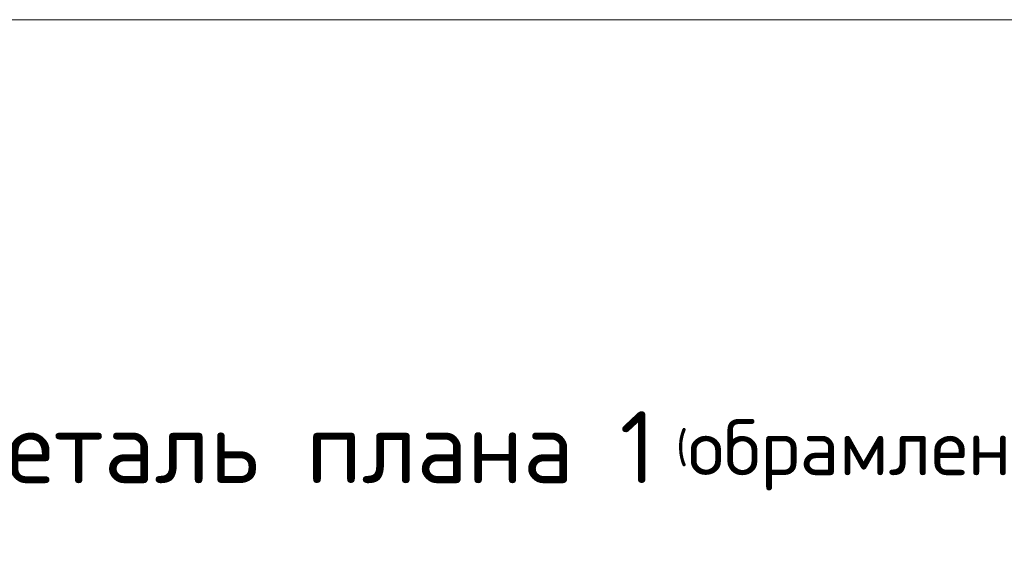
# Model space of a CAD drawing. Header units: metres. Extents: x -38 to 97, y -15 to 21.
# Tile 162 of 216: x 73.853 to 74.776, y 8.765 to 9.272. Entities that reach past the tile are written whole.
import ezdxf

# ---------------------------------------------------------------- set-up
doc = ezdxf.new("R2010")
doc.units = ezdxf.units.M
for name, color, linetype, lineweight in [('XR$3$Текст_ общее_1', 7, 'Continuous', 13), ('XR$4$Текст_ общее_1', 7, 'Continuous', 13), ('XR$6$Текст_ общее_1', 7, 'Continuous', 13)]:
    doc.layers.add(name, color=color, linetype=linetype, lineweight=lineweight)
doc.styles.add('ISOCPEUR', font='txt')

msp = doc.modelspace()

# ---------------------------------------------------------------- linework, layer by layer
at = {"color": 7, "linetype": 'Continuous', "lineweight": 13, "transparency": 33554687}
msp.add_line((86.41979, 9.27171), (67.91979, 9.27171), dxfattribs=at)

# ---------------------------------------------------------------- texts
at = {"layer": 'XR$3$Текст_ общее_1', "color": 7, "linetype": 'Continuous', "lineweight": 13, "transparency": 33554687, "insert": (74.46433, 8.86375), "char_height": 0.0675, "width": 1.4055685, "attachment_point": 5, "style": 'ISOCPEUR'}
msp.add_mtext('\\A1;{\\fISOCPEUR|i0|b0;\\H0.067500;\\W1.000000;\\C7;Деталь плана 1\\H0.030000; (\\H0.052500;обрамление проёма)}\\P', dxfattribs=at)
at = {"layer": 'XR$4$Текст_ общее_1', "color": 7, "linetype": 'Continuous', "lineweight": 13, "transparency": 33554687, "insert": (74.46433, 8.86375), "char_height": 0.0675, "width": 1.4055685, "attachment_point": 5, "style": 'ISOCPEUR'}
msp.add_mtext('\\A1;{\\fISOCPEUR|i0|b0;\\H0.067500;\\W1.000000;\\C7;Деталь плана 1\\H0.030000; (\\H0.052500;обрамление проёма)}\\P', dxfattribs=at)
at = {"layer": 'XR$6$Текст_ общее_1', "color": 7, "linetype": 'Continuous', "lineweight": 13, "transparency": 33554687, "insert": (74.46433, 8.86375), "char_height": 0.0675, "width": 1.4055685, "attachment_point": 5, "style": 'ISOCPEUR'}
msp.add_mtext('\\A1;{\\fISOCPEUR|i0|b0;\\H0.067500;\\W1.000000;\\C7;Деталь плана 1\\H0.030000; (\\H0.052500;обрамление проёма)}\\P', dxfattribs=at)

doc.saveas('drawing.dxf')
